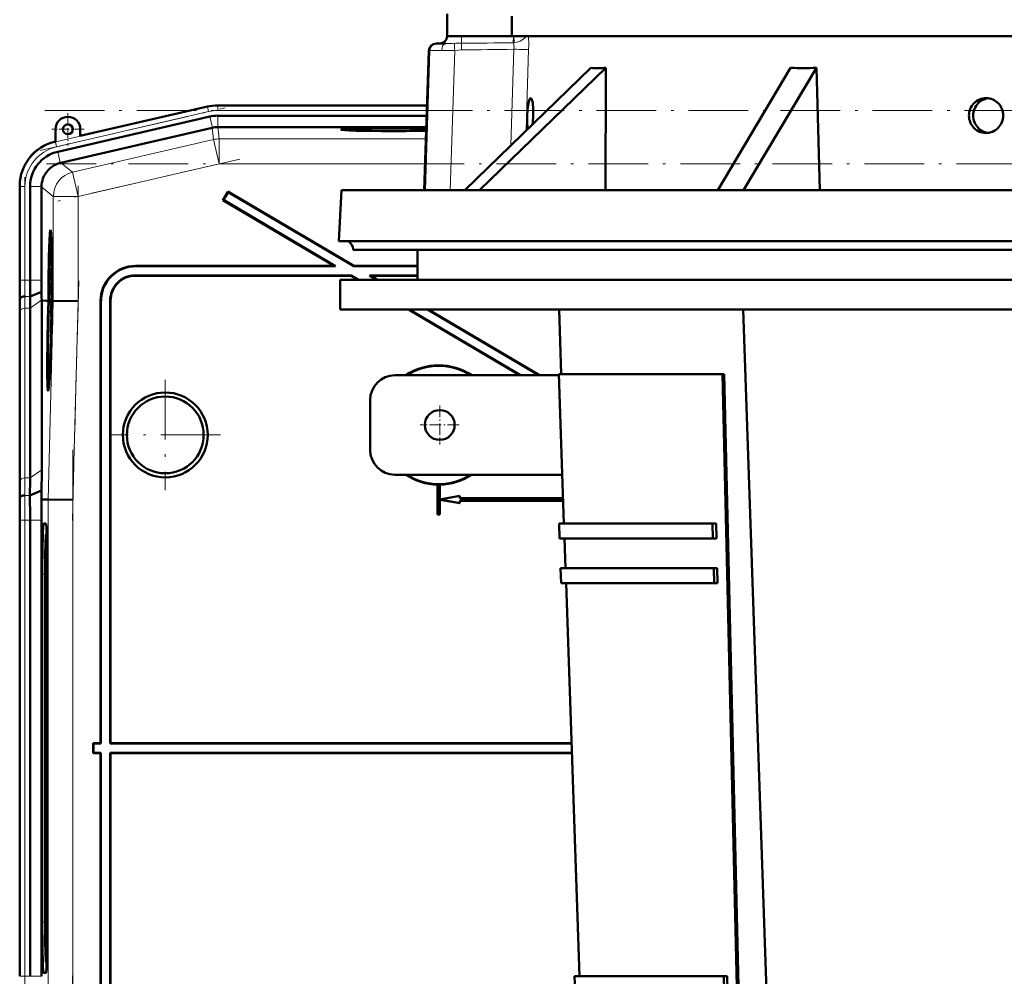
# Model space of a CAD drawing. Extents: x -1976 to 2357, y -1877 to 748.
# Tile 57 of 61: x 1622 to 1820, y 221 to 414. Entities that reach past the tile are written whole.
import ezdxf

# ---------------------------------------------------------------- set-up
doc = ezdxf.new("R2010")
doc.units = 0
doc.linetypes.add('DASHDOT', pattern=[18.5, 12, -3, 0.5, -3])

msp = doc.modelspace()

# ---------------------------------------------------------------- linework, layer by layer
at = {"color": 7, "lineweight": 50}
for p, q in [((1708.29, 414.71), (1708.29, 410.27)), ((1721.28, 410.27), (1721.28, 414.26)), ((1721.28, 410.27), (1708.29, 410.27)), ((1708.29, 410.27), (1708.29, 410.22)), ((1721.28, 410.27), (1825.84, 410.27)), ((1706.33, 408.77), (1706.12, 408.77)), ((1707.98, 408.77), (1706.33, 408.77)), ((1704.62, 407.33), (1703.64, 379.27)), ((1711.82, 379.27), (1737.2, 403.87)), ((1740.2, 403.87), (1714.82, 379.27)), ((1762.69, 379.27), (1777.35, 403.87)), ((1782.55, 403.87), (1767.89, 379.27)), ((1782.55, 403.87), (1783.22, 379.27)), ((1660.08, 396.09), (1634.51, 390.18)), ((1677.16, 396.33), (1662.16, 396.33)), ((1677.16, 396.33), (1704.23, 396.33)), ((1660.54, 394.08), (1629.97, 387.02)), ((1662.16, 394.26), (1704.16, 394.26)), ((1629.51, 391.53), (1629.51, 389.03)), ((1661.05, 391.83), (1630.58, 384.8)), ((1634.51, 390.18), (1634.51, 391.53)), ((1662.16, 391.96), (1662.17, 391.96)), ((1704.08, 391.96), (1662.17, 391.96)), ((1629.51, 389.03), (1629.31, 388.99)), ((1630.49, 384.78), (1630.58, 384.8)), ((1622.34, 380.22), (1622.34, 361.22)), ((1624.4, 380.02), (1624.4, 361.22)), ((1626.7, 379.93), (1626.7, 380.02)), ((1626.7, 379.93), (1626.7, 361.22)), ((1664.21, 379), (1663.19, 377.28)), ((1664.24, 378.91), (1663.29, 377.31)), ((1664.24, 378.91), (1664.21, 379)), ((1664.21, 379), (1689.53, 364.07)), ((1664.24, 378.91), (1689.51, 364)), ((1687.03, 379.27), (1686.49, 369.06)), ((1687.03, 379.27), (1967.28, 379.27)), ((1663.29, 377.31), (1663.19, 377.28)), ((1663.19, 377.28), (1685.59, 364.07)), ((1663.29, 377.31), (1685.85, 364)), ((1628.5, 369.51), (1628.7, 369.56)), ((1686.49, 369.06), (1967.75, 369.06)), ((1689.4, 367.27), (1689.39, 367.38)), ((1689.4, 367.27), (1965.2, 367.27)), ((1702.3, 361.27), (1702.3, 367.27)), ((1628.69, 363.63), (1628.67, 361.11)), ((1628.7, 363.63), (1628.69, 363.63)), ((1628.69, 361.75), (1628.7, 363.63)), ((1628.7, 363.63), (1628.76, 363.63)), ((1645.59, 364.07), (1685.59, 364.07)), ((1645.66, 364), (1685.85, 364)), ((1685.85, 364), (1685.59, 364.07)), ((1689.51, 364), (1689.53, 364.07)), ((1689.51, 364), (1702.3, 364)), ((1689.53, 364.07), (1702.3, 364.07)), ((1628.67, 361.11), (1628.8, 361.11)), ((1628.68, 361.16), (1628.74, 361.16)), ((1628.7, 360.72), (1628.81, 360.72)), ((1628.72, 362.05), (1628.77, 362.05)), ((1628.75, 361.65), (1628.74, 361.16)), ((1628.74, 361.16), (1628.8, 361.16)), ((1628.74, 360.52), (1628.81, 360.52)), ((1689, 362.14), (1645.52, 362.14)), ((1688.98, 362.07), (1645.59, 362.07)), ((1686.8, 361.27), (1985.8, 361.27)), ((1686.8, 355.27), (1686.8, 361.27)), ((1688.98, 362.07), (1689, 362.14)), ((1688.98, 362.07), (1690.34, 361.27)), ((1689, 362.14), (1690.48, 361.27)), ((1702.3, 362.14), (1692.66, 362.14)), ((1692.66, 362.14), (1694.14, 361.27)), ((1692.92, 362.07), (1692.66, 362.14)), ((1702.3, 362.07), (1692.92, 362.07)), ((1692.92, 362.07), (1694.27, 361.27)), ((1624.42, 357.9), (1626.72, 358.86)), ((1628.67, 359.46), (1628.7, 359.46)), ((1628.68, 358.74), (1628.67, 359.46)), ((1628.67, 358.25), (1628.68, 358.74)), ((1628.68, 358.74), (1628.72, 358.74)), ((1628.7, 359.5), (1628.7, 359.18)), ((1628.7, 359.18), (1628.71, 359.23)), ((1628.7, 359.18), (1628.74, 359.18)), ((1628.71, 359.3), (1628.74, 359.3)), ((1628.71, 359.23), (1628.71, 359.3)), ((1628.71, 359.23), (1628.74, 359.23)), ((1628.74, 359.44), (1628.72, 358.79)), ((1628.72, 358.3), (1628.76, 359.42)), ((1628.72, 358.79), (1628.72, 358.3)), ((1628.76, 359.42), (1628.82, 359.42)), ((1622.36, 357.07), (1622.4, 357.5)), ((1626.75, 357.07), (1626.75, 357.22)), ((1626.75, 323.08), (1626.75, 357.07)), ((1627.71, 357.06), (1626.75, 357.07)), ((1628.09, 357.06), (1627.71, 357.06)), ((1627.93, 357.04), (1627.93, 357.06)), ((1628.09, 357.06), (1627.93, 357.06)), ((1628.09, 357.04), (1627.93, 357.04)), ((1628.03, 355.09), (1628.09, 357.04)), ((1628.13, 357.04), (1628.08, 355.09)), ((1628.12, 355.09), (1628.18, 357.04)), ((1628.13, 357.06), (1628.13, 357.05)), ((1628.13, 357.06), (1628.18, 357.06)), ((1628.18, 357.05), (1628.13, 357.05)), ((1628.18, 357.04), (1628.13, 357.04)), ((1628.74, 358.01), (1628.63, 356.93)), ((1628.63, 356.52), (1628.74, 357.6)), ((1628.63, 356.93), (1628.63, 356.52)), ((1628.63, 356.52), (1628.83, 356.52)), ((1628.67, 358.25), (1628.83, 358.25)), ((1628.72, 358.3), (1628.83, 358.3)), ((1628.74, 358.01), (1628.83, 358.01)), ((1628.74, 357.6), (1628.74, 358.01)), ((1628.74, 357.6), (1628.83, 357.6)), ((1628.84, 357.04), (1628.79, 355.08)), ((1628.88, 357.06), (1628.84, 357.06)), ((1628.88, 357.04), (1628.84, 357.05)), ((1628.88, 357.04), (1628.84, 357.04)), ((1628.85, 355.59), (1628.88, 357.04)), ((1628.93, 357.04), (1628.89, 355.59)), ((1628.93, 357.06), (1629.01, 357.06)), ((1628.99, 357.04), (1628.93, 357.04)), ((1628.99, 357.04), (1628.93, 357.04)), ((1629.01, 357.06), (1629.01, 357.04)), ((1629.08, 357.04), (1629.01, 357.04)), ((1634.08, 356.98), (1629.08, 357.04)), ((1638.59, 357.08), (1638.59, 268.07)), ((1638.66, 357.01), (1638.66, 268)), ((1640.52, 268), (1640.52, 357.15)), ((1640.59, 268.07), (1640.59, 357.08)), ((1624.4, 355.56), (1624.4, 321.42)), ((1628.63, 355), (1628.67, 355)), ((1628.64, 354.3), (1628.63, 355)), ((1628.66, 356.27), (1628.82, 356.27)), ((1628.7, 354.65), (1628.67, 354.45)), ((1628.68, 355.14), (1628.7, 355.14)), ((1628.71, 356.07), (1628.7, 354.65)), ((1628.72, 356.07), (1628.71, 356.07)), ((1628.71, 354.25), (1628.72, 356.07)), ((1628.72, 356.07), (1628.81, 356.07)), ((1628.87, 354.58), (1628.82, 354.58)), ((1628.82, 354.58), (1628.87, 354.58)), ((1628.85, 355.59), (1628.89, 355.59)), ((1628.89, 355.59), (1628.85, 355.59)), ((1686.8, 355.27), (1985.8, 355.27)), ((1700.51, 355.27), (1722.89, 342.07)), ((1700.65, 355.27), (1723.03, 342.07)), ((1704.31, 355.27), (1726.69, 342.07)), ((1704.45, 355.27), (1726.83, 342.07)), ((1731.24, 342.27), (1730.79, 355.27)), ((1774.29, 167.27), (1767.79, 355.27)), ((1622.34, 354.15), (1622.34, 320)), ((1622.34, 354.15), (1622.34, 320)), ((1628.6, 353.26), (1628.58, 350.74)), ((1628.61, 353.26), (1628.6, 353.26)), ((1628.6, 351.37), (1628.61, 353.26)), ((1628.61, 353.26), (1628.74, 353.26)), ((1628.63, 353.8), (1628.64, 354.3)), ((1628.63, 353.8), (1628.75, 353.8)), ((1628.64, 354.3), (1628.66, 354.3)), ((1628.66, 354.35), (1628.65, 353.85)), ((1628.65, 353.85), (1628.71, 354.25)), ((1628.65, 353.85), (1628.76, 353.85)), ((1628.67, 353.21), (1628.74, 353.21)), ((1628.71, 354.25), (1628.77, 354.25)), ((1628.58, 350.74), (1628.66, 350.74)), ((1628.59, 350.79), (1628.66, 350.79)), ((1628.62, 351.68), (1628.67, 351.68)), ((1628.65, 351.28), (1628.65, 350.79)), ((1628.69, 351.57), (1628.69, 352.02)), ((1628.59, 348.92), (1628.56, 348.63)), ((1628.56, 348.63), (1628.56, 348.17)), ((1628.57, 350.2), (1628.57, 349.65)), ((1628.64, 350.2), (1628.57, 350.2)), ((1628.57, 349.65), (1628.62, 349.65)), ((1628.08, 340.71), (1628.27, 340.66)), ((1730.75, 342.07), (1697.79, 342.07)), ((1730.74, 342.27), (1763.64, 342.27)), ((1731.78, 312.27), (1730.74, 342.27)), ((1763.64, 342.27), (1763.98, 342.27)), ((1767.51, 179.27), (1763.64, 342.27)), ((1767.86, 179.27), (1763.98, 342.27)), ((1692.79, 327.07), (1692.79, 337.07)), ((1697.79, 322.07), (1731.44, 322.07)), ((1624.38, 317.9), (1626.72, 318.88)), ((1626.69, 317.07), (1626.72, 318.88)), ((1706.36, 320.09), (1706.34, 320.08)), ((1706.34, 320.08), (1706.34, 314.07)), ((1706.36, 320.09), (1706.36, 314.09)), ((1706.84, 320.08), (1706.82, 320.09)), ((1706.82, 317.09), (1706.82, 320.09)), ((1706.84, 317.11), (1706.84, 320.08)), ((1622.32, 317.07), (1622.35, 317.5)), ((1626.69, 317.07), (1628.04, 317.06)), ((1633.03, 316.99), (1628.04, 317.06)), ((1710.82, 317.81), (1706.82, 317.09)), ((1706.82, 317.09), (1706.84, 317.11)), ((1706.82, 314.09), (1706.82, 317.06)), ((1706.84, 317.04), (1706.82, 317.06)), ((1706.82, 317.06), (1710.82, 316.35)), ((1710.84, 317.83), (1706.84, 317.11)), ((1706.84, 314.07), (1706.84, 317.04)), ((1706.84, 317.04), (1710.84, 316.33)), ((1710.82, 317.81), (1710.84, 317.83)), ((1710.82, 317.31), (1710.82, 317.81)), ((1710.82, 317.31), (1710.84, 317.33)), ((1710.82, 317.31), (1731.6, 317.31)), ((1731.62, 316.84), (1710.82, 316.84)), ((1710.84, 316.83), (1710.82, 316.84)), ((1710.82, 316.35), (1710.82, 316.84)), ((1710.84, 317.33), (1710.84, 317.83)), ((1710.84, 317.33), (1731.6, 317.33)), ((1710.82, 316.35), (1710.84, 316.33)), ((1731.62, 316.83), (1710.84, 316.83)), ((1710.84, 316.33), (1710.84, 316.83)), ((1622.34, 312.93), (1622.34, 221.22)), ((1624.4, 312.93), (1624.4, 221.22)), ((1626.7, 221.22), (1626.7, 312.93)), ((1706.36, 314.09), (1706.34, 314.07)), ((1706.84, 314.07), (1706.34, 314.07)), ((1706.82, 314.09), (1706.36, 314.09)), ((1706.82, 314.09), (1706.84, 314.07)), ((1627.58, 312.26), (1627.13, 312.26)), ((1730.78, 312.27), (1761.68, 312.27)), ((1730.88, 309.27), (1730.78, 312.27)), ((1761.75, 309.27), (1761.68, 312.27)), ((1761.68, 312.27), (1762.39, 312.27)), ((1762.39, 312.27), (1762.46, 309.27)), ((1627.63, 310.08), (1627.74, 310.19)), ((1627.74, 310.08), (1627.63, 310.08)), ((1730.88, 309.27), (1761.75, 309.27)), ((1732.09, 303.27), (1731.88, 309.27)), ((1762.46, 309.27), (1761.75, 309.27)), ((1731.09, 303.27), (1761.9, 303.27)), ((1731.19, 300.27), (1731.09, 303.27)), ((1761.97, 300.27), (1761.9, 303.27)), ((1761.9, 303.27), (1762.61, 303.27)), ((1762.61, 303.27), (1762.68, 300.27)), ((1626.87, 302.07), (1626.87, 232.07)), ((1627.42, 302.07), (1627.42, 232.07)), ((1627.84, 232.07), (1627.84, 302.07)), ((1731.19, 300.27), (1761.97, 300.27)), ((1734.92, 221.27), (1732.19, 300.27)), ((1762.68, 300.27), (1761.97, 300.27)), ((1637.16, 268), (1637.09, 268.07)), ((1638.59, 268.07), (1637.09, 268.07)), ((1637.09, 266.07), (1637.09, 268.07)), ((1638.66, 268), (1637.16, 268)), ((1637.16, 266.14), (1637.16, 268)), ((1638.59, 268.07), (1638.66, 268)), ((1640.52, 268), (1640.59, 268.07)), ((1733.31, 268), (1640.52, 268)), ((1733.31, 268.07), (1640.59, 268.07)), ((1637.16, 266.14), (1637.09, 266.07)), ((1637.09, 266.07), (1638.59, 266.07)), ((1637.16, 266.14), (1638.66, 266.14)), ((1638.59, 266.07), (1638.66, 266.14)), ((1638.59, 177.07), (1638.59, 266.07)), ((1638.66, 177.14), (1638.66, 266.14)), ((1640.52, 266.14), (1640.52, 177)), ((1640.52, 266.14), (1733.37, 266.14)), ((1640.52, 266.14), (1640.59, 266.07)), ((1640.59, 266.07), (1640.59, 177.07)), ((1640.59, 266.07), (1733.37, 266.07)), ((1627.63, 224.07), (1627.74, 224.07)), ((1627.63, 224.07), (1627.74, 223.96)), ((1627.13, 221.89), (1627.58, 221.89)), ((1733.92, 221.27), (1763.91, 221.27)), ((1734.03, 218.27), (1733.92, 221.27)), ((1763.98, 218.27), (1763.91, 221.27)), ((1763.91, 221.27), (1764.61, 221.27)), ((1764.61, 221.27), (1764.69, 218.27))]:
    msp.add_line(p, q, dxfattribs=at)
at = {"color": 7, "lineweight": 18}
for p, q in [((1711.19, 410.27), (1711.18, 410.22)), ((1721.6, 410.22), (1711.18, 410.22)), ((1721.6, 410.22), (1721.68, 410.22)), ((1721.68, 410.22), (1721.69, 410.27)), ((1711.16, 407.47), (1711.15, 408.85)), ((1703.91, 379.27), (1704.83, 407.33)), ((1704.83, 407.33), (1704.62, 407.33)), ((1708.9, 379.27), (1709.82, 407.4)), ((1711.16, 407.47), (1709.82, 407.4)), ((1721.11, 388.28), (1721.7, 407.62)), ((1724.17, 391.25), (1724.67, 407.62)), ((1629.52, 388.99), (1660.09, 396.05)), ((1660.09, 396.05), (1660.08, 396.09)), ((1660.31, 395.08), (1660.09, 396.05)), ((1662.16, 396.29), (1662.16, 396.32)), ((1662.16, 395.29), (1662.16, 396.29)), ((1662.16, 396.29), (1704.23, 396.29)), ((1660.31, 395.08), (1629.74, 388.02)), ((1661.06, 391.84), (1660.54, 394.08)), ((1662.16, 395.29), (1704.2, 395.29)), ((1662.16, 391.96), (1662.16, 394.26)), ((1661.05, 391.83), (1661.32, 389.46)), ((1662.44, 389.58), (1662.17, 391.96)), ((1629.51, 389.03), (1629.52, 388.99)), ((1629.74, 388.02), (1629.52, 388.99)), ((1661.32, 389.46), (1632.96, 382.91)), ((1661.32, 389.46), (1662.44, 384.59)), ((1704, 389.58), (1662.44, 389.58)), ((1662.44, 389.58), (1662.44, 384.59)), ((1630.49, 384.78), (1629.97, 387.02)), ((1632.96, 382.91), (1630.58, 384.8)), ((1634.08, 378.04), (1662.44, 384.59)), ((1703.82, 384.59), (1662.44, 384.59)), ((1632.96, 382.91), (1634.08, 378.04)), ((1622.38, 380.02), (1622.34, 380.02)), ((1622.38, 361.22), (1622.38, 380.02)), ((1623.38, 380.02), (1622.38, 380.02)), ((1623.38, 380.02), (1623.38, 361.22)), ((1626.7, 380.02), (1624.4, 380.02)), ((1626.7, 379.93), (1629.08, 378.04)), ((1629.08, 378.04), (1634.08, 378.04)), ((1629.08, 378.04), (1629.08, 357.04)), ((1634.08, 356.98), (1634.08, 378.04)), ((1689.39, 367.38), (1965.21, 367.38)), ((1645.59, 364.07), (1645.66, 364)), ((1622.38, 361.22), (1622.34, 361.22)), ((1623.38, 361.22), (1622.38, 361.22)), ((1623.38, 361.22), (1624.4, 361.22)), ((1624.4, 361.22), (1626.7, 361.22)), ((1645.59, 362.07), (1645.52, 362.14)), ((1622.36, 357.08), (1622.32, 357.08)), ((1623.4, 357.9), (1624.42, 357.9)), ((1624.4, 355.56), (1626.75, 357.22)), ((1629.08, 357.04), (1628.04, 317.06)), ((1633.03, 316.99), (1634.08, 356.98)), ((1638.59, 357.08), (1638.66, 357.01)), ((1640.52, 357.15), (1640.59, 357.08)), ((1622.38, 320.74), (1622.38, 354.88)), ((1623.38, 355.56), (1623.38, 321.42)), ((1623.38, 355.56), (1624.4, 355.56)), ((1624.4, 321.42), (1626.75, 323.08)), ((1623.38, 321.42), (1624.4, 321.42)), ((1623.35, 317.9), (1624.38, 317.9)), ((1628.04, 317.06), (1628.04, 217.09)), ((1633.03, 217.16), (1633.03, 316.99)), ((1622.34, 312.93), (1622.38, 312.93)), ((1623.38, 312.93), (1622.38, 312.93)), ((1622.38, 221.22), (1622.38, 312.93)), ((1623.38, 312.93), (1624.4, 312.93)), ((1623.38, 312.93), (1623.38, 221.22)), ((1624.4, 312.93), (1626.7, 312.93)), ((1627.6, 312.23), (1627.13, 312.26)), ((1627.74, 310.19), (1627.63, 310.08)), ((1626.87, 302.07), (1627.42, 302.07)), ((1627.42, 232.07), (1626.87, 232.07)), ((1627.63, 224.07), (1627.74, 223.96)), ((1627.6, 221.92), (1627.13, 221.89)), ((1622.38, 221.22), (1622.34, 221.22)), ((1622.38, 221.22), (1623.38, 221.22)), ((1624.4, 221.22), (1623.38, 221.22)), ((1626.7, 221.22), (1624.4, 221.22))]:
    msp.add_line(p, q, dxfattribs=at)
at = {"color": 7, "linetype": 'DASHDOT', "lineweight": 18}
for p, q in [((1626.43, 387.26), (1663.63, 395.84)), ((1627.35, 395.29), (2045.03, 395.29)), ((2044.69, 384.59), (1627.7, 384.59)), ((1666.56, 385.54), (1629.96, 377.09)), ((1623.38, 359.34), (1623.38, 381.9)), ((1634.08, 380.14), (1634.08, 354.87)), ((1634.19, 361.06), (1632.92, 312.84)), ((1651.59, 341.17), (1651.59, 318.98)), ((1662.69, 330.07), (1640.49, 330.07)), ((1633.03, 327.05), (1633.03, 207.1)), ((1623.38, 212.05), (1623.38, 322.1)), ((1632.92, 221.31), (1634.19, 173.09))]:
    msp.add_line(p, q, dxfattribs=at)
at = {"color": 7, "linetype": 'DASHDOT', "lineweight": 18, "ltscale": 0.1625}
for p, q in [((1632.01, 394.78), (1632.01, 388.28)), ((1635.26, 391.53), (1628.76, 391.53))]:
    msp.add_line(p, q, dxfattribs=at)
at = {"color": 7, "linetype": 'DASHDOT', "lineweight": 18, "ltscale": 0.195001}
for p, q in [((1706.79, 335.97), (1706.79, 328.17)), ((1710.69, 332.07), (1702.89, 332.07))]:
    msp.add_line(p, q, dxfattribs=at)
at = {"color": 7, "lineweight": 18}
for points in [[(1711.18, 410.22), (1708.59, 410.21), (1708.32, 410.22), (1708.29, 410.22), (1708.29, 410.22), (1708.29, 410.22)], [(1721.68, 410.22), (1721.73, 409), (1721.73, 408.93)], [(1724.25, 410.27), (1723.9, 409.89), (1723.48, 409.55), (1722.98, 409.27), (1722.38, 409.05), (1721.73, 408.93)], [(1707.19, 407.35), (1707.26, 407.89), (1707.34, 408.14), (1707.44, 408.37), (1707.59, 408.57), (1707.76, 408.71), (1707.98, 408.77)], [(1721.7, 407.62), (1721.73, 408.01), (1721.71, 408.38), (1721.67, 408.64), (1721.57, 408.92)], [(1707.19, 407.35), (1704.97, 407.34), (1704.83, 407.33)]]:
    msp.add_lwpolyline(points, dxfattribs=at)
at = {"color": 7, "lineweight": 50}
for points in [[(1724.4, 394.28), (1724.46, 395.37), (1724.54, 396.13), (1724.63, 396.75)], [(1724.63, 396.75), (1724.76, 397.31), (1724.91, 397.65), (1724.98, 397.74), (1725.04, 397.77), (1725.07, 397.77)], [(1725.07, 397.77), (1725.1, 397.77), (1725.16, 397.74), (1725.22, 397.67), (1725.33, 397.43), (1725.42, 397.12), (1725.49, 396.75)], [(1725.49, 396.75), (1725.6, 395.61), (1725.61, 394.28)], [(1724.46, 391.8), (1724.39, 392.95), (1724.4, 394.28)], [(1628.76, 363.56), (1628.73, 363.04), (1628.71, 362.51)], [(1628.72, 362.05), (1628.75, 363.01), (1628.75, 363.07), (1628.76, 363.09)], [(1628.74, 361.16), (1628.77, 361.67), (1628.78, 362.4)], [(1628.77, 362.38), (1628.75, 361.72), (1628.75, 361.67), (1628.75, 361.65)], [(1628.76, 363.09), (1628.77, 362.97), (1628.77, 362.38)], [(1628.7, 360.72), (1628.69, 360.67), (1628.68, 360.51), (1628.65, 359.45)], [(1628.71, 359.99), (1628.71, 360.61), (1628.7, 360.69), (1628.7, 360.72)], [(1628.74, 360.52), (1628.72, 360.17), (1628.71, 359.99)], [(1628.76, 359.42), (1628.75, 360.4), (1628.74, 360.52)], [(1628.65, 359.45), (1628.66, 358.39), (1628.67, 358.25)], [(1628.67, 359.46), (1628.68, 360.16), (1628.69, 360.21), (1628.69, 360.22)], [(1628.69, 360.22), (1628.7, 360.2), (1628.7, 359.97), (1628.7, 359.5)], [(1628.71, 359.3), (1628.73, 359.95), (1628.73, 360.03)], [(1628.73, 360.03), (1628.74, 360.01), (1628.74, 359.58), (1628.74, 359.44)], [(1628.61, 355), (1628.62, 353.94), (1628.63, 353.8)], [(1628.63, 355), (1628.64, 355.67), (1628.66, 355.78)], [(1628.66, 356.27), (1628.65, 356.16), (1628.64, 355.98)], [(1628.68, 355.14), (1628.67, 356.18), (1628.67, 356.25), (1628.66, 356.27)], [(1628.66, 355.78), (1628.67, 355.67), (1628.67, 355)], [(1628.67, 353.21), (1628.66, 353.03), (1628.62, 352.14)], [(1628.62, 351.68), (1628.66, 352.64), (1628.66, 352.7), (1628.67, 352.72)], [(1628.69, 352.02), (1628.69, 352.99), (1628.68, 353.16), (1628.67, 353.21)], [(1628.67, 352.72), (1628.68, 352.6), (1628.68, 352.01)], [(1628.68, 352.01), (1628.66, 351.35), (1628.66, 351.3), (1628.65, 351.28)]]:
    msp.add_lwpolyline(points, dxfattribs=at)
for centre, radius in [((1632.01, 391.53), 1), ((1651.59, 330.07), 8.54), ((1651.59, 330.07), 7.72), ((1706.79, 332.07), 3)]:
    msp.add_circle(centre, radius, dxfattribs=at)
for centre, radius, start, end in [((1706.79, 410.27), 1.5, 270, 358), ((1706.12, 407.27), 1.5, 90, 178), ((1738.7, 436.44), 32.61, 267.3785, 272.6521), ((52814.8, 220.7), 51074.92, 179.794512, 179.82212), ((1779.94, 501.64), 97.8, 268.4807, 271.5252), ((1662.16, 387.08), 9.25, 90.0004, 102.9992), ((1662.16, 387.08), 9.25, 90.0004, 102.9993), ((1816.78, 394.26), 3.56, 135.478, 179.6681), ((1817.61, 394.28), 3.54, 135.7561, 180.0983), ((1816.69, 394.35), 3.43, 90.1062, 135.4963), ((1817.51, 394.37), 3.41, 96.9791, 135.6501), ((1816.68, 394.36), 3.41, 44.4297, 89.9299), ((1816.62, 394.3), 3.5, 359.6203, 44.4185), ((1662.16, 387.08), 7.19, 90.0004, 102.9993), ((1709.98, 394.77), 15.63, 351.5984, 358.1987), ((1816.74, 394.24), 3.51, 179.4201, 224.0331), ((1817.61, 394.27), 3.54, 179.9017, 224.244), ((1816.57, 394.3), 3.54, 315.2231, 359.7101), ((1632.01, 391.53), 2.5, 0, 180), ((1730.99, 392.56), 6.57, 186.6427, 188.7696), ((1816.64, 394.16), 3.38, 224.1543, 269.9933), ((1817.51, 394.18), 3.41, 224.3498, 262.6636), ((1816.63, 394.23), 3.46, 270.1696, 315.3495), ((1631.33, 380.22), 8.99, 102.9916, 180.0084), ((1631.59, 380.02), 7.18, 102.9916, 180.0083), ((1631.7, 379.93), 5, 104.049, 114.5678), ((1631.7, 379.93), 5, 160.173, 178.9467), ((1687.39, 367.27), 2, 3, 63.1354), ((1570.46, 364.03), 58.27, 357.7578, 358.5115), ((1645.59, 357.08), 6.99, 89.9842, 180.0158), ((1645.66, 357.01), 6.99, 89.9842, 180.0158), ((1274.75, 361.13), 347.59, 359.3315, 0.0143), ((1979.67, 361.14), 357.33, 179.9869, 180.6511), ((1908.81, 361.15), 284.4, 179.9866, 180.6543), ((1827.07, 361.17), 200.36, 179.9856, 180.6608), ((1628.55, 361.16), 0.129, 339.7839, 3.1342), ((1606.77, 362.47), 21.94, 356.5981, 358.9187), ((1645.52, 357.15), 5, 89.9843, 180.0157), ((1645.59, 357.08), 5, 89.9843, 180.0157), ((1742.54, 360.22), 115.84, 180.6772, 181.4875), ((1415.12, 353.9), 207.22, 0.0687, 0.8785), ((1834.99, 353.9), 212.65, 179.1437, 179.9328), ((1793.7, 355.36), 169.29, 179.1397, 179.9326), ((1659.19, 354.86), 30.57, 177.907, 179.7397), ((1610.71, 355.06), 17.96, 357.714, 359.8172), ((1595.32, 355.41), 33.37, 358.353, 359.5324), ((1628.46, 350.79), 0.129, 339.7839, 3.1342), ((1606.68, 352.09), 21.94, 356.5981, 358.9187), ((1570.37, 353.65), 58.27, 357.7578, 358.5115), ((1628.24, 350.88), 0.422, 347.665, 356.3447), ((1706.59, 332.07), 12, 56.4427, 123.5573), ((1706.59, 332.07), 11.9, 57.2111, 122.7889), ((1628.13, 340.77), 0.0799, 184.9657, 228.6663), ((1697.79, 337.07), 5, 90, 180), ((1697.79, 327.07), 5, 180, 270), ((1325.45, 323.44), 301.3, 359.133, 359.9322), ((1373.89, 321.72), 250.51, 359.1277, 359.9315), ((1706.59, 332.07), 12, 236.4427, 268.8063), ((1706.59, 332.07), 11.9, 237.2111, 302.7889), ((1706.59, 332.07), 12, 271.1938, 303.5573), ((1414.98, 320.26), 207.36, 359.1212, 359.9305), ((1706.59, 332.07), 11.99, 268.8884, 271.1116), ((1275.26, 313.02), 347.08, 359.9853, 0.6691), ((1204.33, 313.04), 420.07, 359.9858, 0.6638), ((1100.78, 312.97), 525.92, 359.9957, 0.4468)]:
    msp.add_arc(centre, radius, start, end, dxfattribs=at)
at = {"color": 7, "lineweight": 18}
for centre, radius, start, end in [((1721.55, 419.13), 8.9, 270.8572, 276.1278), ((1694.6, 408.64), 30.09, 358.0709, 3.1183), ((1708.02, 449.85), 41.07, 269.9456, 272.3446), ((1711.45, 371.72), 37.13, 90.4675, 92.7021), ((1511.4, 391.09), 199.09, 4.697, 5.1052), ((1689.59, 4174.73), 3765.95, 270.32798, 270.4866), ((1721.46, 412.06), 3.14, 272.136, 275.0698), ((1707.53, 459.17), 51.82, 269.6315, 272.538), ((1689.65, 2290.07), 1882.72, 270.65472, 270.97538), ((1662.16, 387.08), 9.21, 90.0004, 102.9992), ((1662.16, 387.08), 8.21, 90.0004, 102.9993), ((1631.59, 380.02), 9.21, 102.9945, 180.0054), ((1662.44, 384.59), 5, 90, 103), ((1631.59, 380.02), 8.21, 102.9937, 180.0062), ((1943.21, 361.14), 320.83, 179.987, 180.6502), ((1909, 361.15), 285.63, 179.9869, 180.6516), ((1813.29, 354.65), 190.91, 179.1449, 179.9328), ((1793.36, 355.36), 169.99, 179.143, 179.9328), ((1373.46, 321.72), 249.92, 359.1254, 359.9311), ((1393.28, 321.01), 229.1, 359.1224, 359.9306), ((1238.77, 313.03), 383.61, 359.9854, 0.6681), ((1204.58, 313.04), 418.8, 359.9856, 0.6657)]:
    msp.add_arc(centre, radius, start, end, dxfattribs=at)
for centre, major_axis, ratio, start_param, end_param in [((1711.13, 410.27), (0, 1.5), 0.034899, 3.456952, 4.677482), ((1721.55, 410.27), (0, 1.5), 0.034899, 3.589683, 4.677481), ((1706.33, 407.27), (0, 1.5), 0.998394, 0, 1.53589), ((1721.7, 407.73), (3, -0.09), 0.034883, 4.713473, 6.151646), ((1634.08, 378.04), (3.11, 3.91), 0.999441, 0.899117, 2.242476), ((1623.38, 354.85), (1, 0), 0.707107, 1.570796, 3.106686), ((1623.38, 320.71), (1, 0), 0.707107, 1.570796, 3.106686)]:
    msp.add_ellipse(centre, major_axis=major_axis, ratio=ratio, start_param=start_param, end_param=end_param, dxfattribs=at)
at = {"color": 7, "lineweight": 50}
for centre, major_axis, ratio, start_param, end_param in [((1662.17, 386.96), (4.97, 0.57), 0.999653, 1.459955, 1.684204), ((1697.18, 391.44), (10.3, 0), 0.026177, 0.837878, 3.143885), ((1697.18, 391.44), (10.3, 0), 0.026177, 3.143885, 4.712389), ((1697.18, 391.44), (10.3, 0), 0.026177, 4.712389, 5.443479), ((1631.7, 379.93), (-3.11, -3.91), 0.999441, 4.242071, 5.038518), ((1628.51, 355.1), (0, 16.16), 0.026176, 6.280689, 7.732162), ((1628.51, 355.1), (0, 16.16), 0.026176, 4.834209, 6.280689), ((1628.51, 355.05), (0, -14.46), 0.026176, 3.147415, 4.572965), ((1628.51, 355.05), (0, -14.46), 0.026176, 1.710221, 3.147415), ((1628.51, 355.09), (0, 12.78), 0.026176, 6.280849, 7.699465), ((1628.51, 355.09), (0, 12.78), 0.026176, 4.866869, 6.280849), ((1628.97, 355.09), (0.09, 10.11), 0.026177, 0.957953, 0.980266), ((1623.4, 357.49), (1, 0), 0.414156, 1.573635, 3.109527), ((1628.49, 355.08), (-0.14, -16.16), 0.026177, 4.590041, 4.591123), ((1628.49, 355.08), (0.13, 14.45), 0.026177, 1.434302, 1.435128), ((1628.49, 355.08), (-0.11, -12.78), 0.026177, 4.557384, 4.557868), ((1628.49, 355.08), (0.11, 12.78), 0.026177, 1.416276, 1.417167), ((1628.97, 355.09), (0.09, 10.11), 0.026177, 1.428804, 1.45344), ((1628.97, 355.09), (0.09, 10.11), 0.026177, 1.252956, 1.277212), ((1628.49, 355.08), (-0.11, -12.78), 0.026177, 1.724883, 1.726259), ((1628.49, 355.08), (0.13, 14.45), 0.026177, 4.848514, 4.849727), ((1628.49, 355.08), (-0.14, -16.16), 0.026177, 1.692519, 1.693602), ((1628.45, 355.06), (-0.42, -16.16), 0.026173, 4.711319, 6.286309), ((1628.46, 355.15), (0.38, 14.44), 0.026173, 1.576165, 3.056709), ((1628.45, 355.07), (-0.33, -12.78), 0.026173, 4.711319, 6.283871), ((1628.45, 355.06), (-0.42, -16.16), 0.026173, 0.003123, 1.541551), ((1628.46, 355.15), (0.38, 14.44), 0.026173, 3.134882, 4.673197), ((1628.45, 355.07), (-0.33, -12.78), 0.026173, 0.002779, 1.572781), ((1628.97, 355.09), (0.09, 10.11), 0.026177, 1.698341, 1.75274), ((1623.35, 317.49), (1, 0), 0.414255, 1.573643, 3.109526), ((1627.13, 302.07), (0, 10.19), 0.026177, 0, 1.570796), ((1627.58, 302.07), (0, 10.19), 0.026177, 4.712389, 6.281573), ((1627.63, 302.07), (0, 8.01), 0.026177, 0.026189, 1.570796), ((1627.63, 302.07), (0, 8.01), 0.026177, 0, 0.026189), ((1627.13, 232.07), (0, 10.19), 0.026177, 1.570796, 3.141593), ((1627.63, 232.07), (0, 8.01), 0.026177, 1.570796, 3.115404), ((1627.58, 232.07), (0, 10.19), 0.026177, 3.143205, 4.712389), ((1627.63, 232.07), (0, 8.01), 0.026177, 3.115404, 3.141593)]:
    msp.add_ellipse(centre, major_axis=major_axis, ratio=ratio, start_param=start_param, end_param=end_param, dxfattribs=at)

doc.saveas('drawing.dxf')
